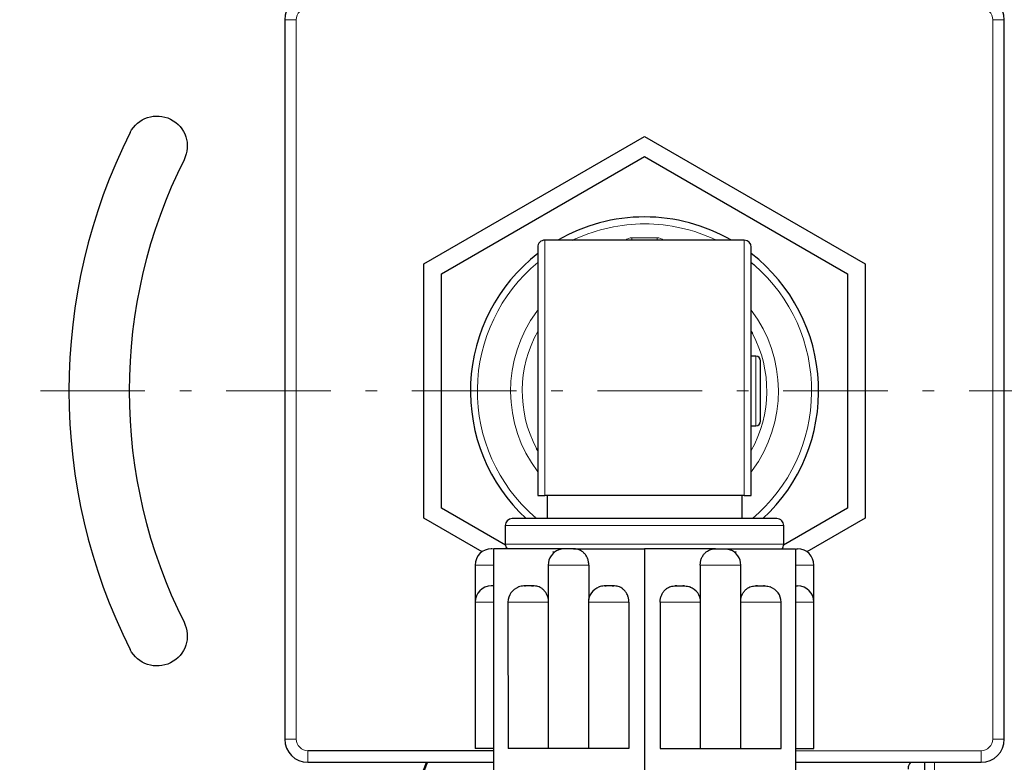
# Model space of a CAD drawing. Header units: millimetres. Extents: x 18 to 610, y -123 to 280.
# Tile 61 of 81: x 499 to 542, y -48 to -16. Entities that reach past the tile are written whole.
import ezdxf

# ---------------------------------------------------------------- set-up
doc = ezdxf.new("R2010")
doc.units = ezdxf.units.MM
doc.linetypes.add('CENTER', pattern=[8, 4.5, -1.5, 0.5, -1.5])
doc.linetypes.add('SOLID', pattern=[0])
doc.styles.add('Arial', font='Arial.ttf', dxfattribs={"height": 7})
doc.dimstyles.get("Standard").update_dxf_attribs({"dimtxt": 5, "dimasz": 5, "dimexe": 0.18, "dimexo": 0.0625, "dimgap": 0.09, "dimtad": 0, "dimtih": 1, "dimtoh": 1, "dimdec": 4, "dimzin": 0, "dimdsep": 46, "dimtxsty": 'Arial', "dimcen": 0.09, "dimadec": 0, "dimazin": 0, "dimtfac": 1, "dimtdec": 4, "dimtofl": 0, "dimtmove": 0, "dimatfit": 3, "dimfxl": 0, "dimtolj": 1, "dimtzin": 0, "dimarcsym": 0})

# ---------------------------------------------------------------- blocks, each defined once
blk = doc.blocks.new('*D4')
at = {"color": 0, "lineweight": -2}
for p, q in [((526.091, 43.473), (603.572, 43.473)), ((601.612, -25.189), (601.612, 36.473)), ((594.964, -32.189), (603.572, -32.189))]:
    blk.add_line(p, q, dxfattribs=at)
at = {"color": 0}
for points in [[(602.778, 36.473), (600.445, 36.473), (601.612, 43.473)], [(600.445, -25.189), (602.778, -25.189), (601.612, -32.189)]]:
    blk.add_solid(points, dxfattribs=at)
at = {"layer": 'Defpoints', "color": 0}
for p in [(526.091, 43.473), (601.612, 43.473), (594.964, -32.189)]:
    blk.add_point(p, dxfattribs=at)
at = {"color": 0, "lineweight": 9, "insert": (594.552, 5.077), "char_height": 7, "attachment_point": 5, "rotation": 90, "style": 'Arial'}
blk.add_mtext('\\A1;75.7', dxfattribs=at)
blk = doc.blocks.new('*D6')
at = {"color": 0, "lineweight": -2}
for p, q in [((510.893, -85.872), (411.559, 59.025)), ((437.289, 21.493), (506.935, -80.098))]:
    blk.add_line(p, q, dxfattribs=at)
at = {"color": 0}
blk.add_solid([(505.973, -80.758), (507.897, -79.438), (510.893, -85.872)], dxfattribs=at)
at = {"layer": 'Defpoints', "color": 0}
for p in [(437.289, 21.493), (510.893, -85.872)]:
    blk.add_point(p, dxfattribs=at)
at = {"color": 0, "lineweight": 9, "insert": (428.334, 47.407), "char_height": 7, "attachment_point": 5, "rotation": 304.4325, "style": 'Arial'}
blk.add_mtext('\\A1;Ø130.2', dxfattribs=at)
blk = doc.blocks.new('BlockOfCenters_3', base_point=(474.091, -32.189))
at = {"color": 6, "linetype": 'CENTER', "lineweight": 9}
blk.add_lwpolyline([(552.571, -32.189), (395.611, -32.189)], dxfattribs=at)
blk = doc.blocks.new('BlockOfViews_4')
at = {"linetype": 'SOLID', "lineweight": 30}
for p, q in [((510.591, -16.189, 68.933), (510.591, -47.189, 68.933)), ((541.591, -47.189, 68.933), (541.591, -16.189, 68.933)), ((516.591, -26.704, 71.433), (526.091, -21.22, 71.433)), ((526.091, -21.22, 71.433), (535.591, -26.704, 71.433)), ((517.341, -27.137, 71.433), (526.091, -22.086, 71.433)), ((526.091, -22.086, 71.433), (534.841, -27.137, 71.433)), ((530.391, -25.689, 89.133), (521.791, -25.689, 89.133)), ((516.591, -37.674, 71.433), (516.591, -26.704, 71.433)), ((535.591, -26.704, 71.433), (535.591, -37.674, 71.433)), ((517.341, -37.241, 71.433), (517.341, -27.137, 71.433)), ((534.841, -27.137, 71.433), (534.841, -37.241, 71.433)), ((530.891, -30.689, 80.933), (530.691, -30.689, 80.933)), ((530.691, -33.689, 80.933), (530.891, -33.689, 80.933)), ((530.391, -36.689, 93.823), (521.791, -36.689, 93.823)), ((521.892, -36.689, 89.076), (521.892, -37.689, 89.076)), ((530.291, -37.689, 89.076), (530.291, -36.689, 89.076)), ((520.102, -38.835, 71.433), (517.341, -37.241, 71.433)), ((534.841, -37.241, 71.433), (532.08, -38.835, 71.433)), ((519.095, -39.12, 71.433), (516.591, -37.674, 71.433)), ((535.591, -37.674, 71.433), (533.087, -39.12, 71.433)), ((520.091, -37.989, 89.133), (520.091, -38.789, 89.133)), ((532.091, -38.789, 89.133), (532.091, -37.989, 89.133)), ((519.591, -38.989, 92.886), (519.591, -50.24, 92.886)), ((522.647, -38.989, 94.65), (519.591, -38.989, 92.886)), ((523.035, -38.989, 94.874), (526.091, -38.989, 96.639)), ((526.091, -38.989, 96.639), (526.091, -50.24, 96.639)), ((529.147, -38.989, 94.874), (526.091, -38.989, 96.639)), ((529.535, -38.989, 94.65), (532.591, -38.989, 92.886)), ((532.591, -38.989, 92.886), (532.591, -50.24, 92.886)), ((518.791, -39.689, 89.13), (518.791, -41.289, 89.131)), ((521.941, -39.689, 94.605), (521.942, -47.589, 94.541)), ((523.69, -39.689, 95.252), (523.69, -41.167, 95.252)), ((528.493, -39.689, 95.252), (528.493, -41.167, 95.252)), ((530.24, -47.589, 94.541), (530.241, -39.689, 94.605)), ((533.391, -41.289, 89.131), (533.391, -39.689, 89.13)), ((520.915, -40.589, 93.65), (520.971, -40.589, 93.682)), ((521.229, -40.589, 93.831), (521.303, -40.589, 93.874)), ((524.38, -40.589, 95.65), (524.435, -40.589, 95.682)), ((524.693, -40.589, 95.831), (524.767, -40.589, 95.874)), ((527.489, -40.589, 95.831), (527.415, -40.589, 95.874)), ((527.803, -40.589, 95.65), (527.747, -40.589, 95.682)), ((530.954, -40.589, 93.831), (530.88, -40.589, 93.874)), ((531.267, -40.589, 93.65), (531.211, -40.589, 93.682)), ((518.791, -41.289, 91.133), (518.791, -47.589, 91.133)), ((520.209, -41.289, 93.605), (520.21, -47.589, 93.541)), ((523.673, -41.289, 95.605), (523.674, -47.589, 95.541)), ((525.422, -41.289, 96.252), (525.422, -47.589, 96.252)), ((526.761, -41.289, 96.252), (526.761, -47.589, 96.252)), ((528.508, -47.589, 95.541), (528.509, -41.289, 95.605)), ((531.972, -47.589, 93.541), (531.973, -41.289, 93.605)), ((533.391, -47.589, 91.133), (533.391, -41.289, 91.133)), ((519.591, -47.689, 69.433), (511.591, -47.689, 69.433)), ((511.591, -48.189, 68.933), (519.591, -48.189, 68.933)), ((532.591, -48.189, 68.933), (540.591, -48.189, 68.933)), ((538.147, -48.189, -11.467), (538.147, -49.01, -11.467))]:
    blk.add_line(p, q, dxfattribs=at)
at = {"color": 196, "linetype": 'SOLID', "lineweight": 9}
for p, q in [((511.091, -47.189, 69.433), (511.091, -16.189, 69.433)), ((541.091, -16.189, 69.433), (541.091, -47.189, 69.433)), ((526.641, -25.589, 77.533), (525.541, -25.589, 77.533)), ((540.591, -47.689, 69.433), (532.591, -47.689, 69.433)), ((538.588, -49.844, -11.203), (538.588, -48.189, -11.203))]:
    blk.add_line(p, q, dxfattribs=at)
at = {"linetype": 'SOLID', "lineweight": 9}
for p, q in [((522.152, -39.193, 94.577), (522.152, -39.089, 94.577)), ((530.03, -39.193, 94.577), (530.03, -39.089, 94.577))]:
    blk.add_line(p, q, dxfattribs=at)
at = {"linetype": 'SOLID', "lineweight": 30}
for centre, radius, start, end in [((474.091, -32.189, -7.767), 65.4, 48.54992, 318.36116), ((474.091, -32.189, 10.233), 65.086, 48.87291, 318.68174), ((474.091, -32.189, 10.233), 45.553, 33.4651, 175.5936), ((474.091, -32.189, 10.233), 45.519, 33.399, 175.5901), ((511.591, -16.189, 68.933), 1, 90, 180), ((540.591, -16.189, 68.933), 1, 0, 90), ((526.091, -32.189, 32.433), 24.8, 153.3245, 206.6755), ((526.091, -32.189, 32.433), 22.2, 153.3245, 206.6755), ((526.091, -32.189, 77.233), 7.5, 90, 119.9181), ((526.091, -32.189, 77.233), 7.5, 60.0819, 90), ((521.791, -25.989, 89.133), 0.3, 89.9947, 180.0079), ((530.391, -25.989, 89.133), 0.3, 0.0146, 89.9828), ((526.091, -32.189, 77.233), 7.5, 127.8334, 227.1682), ((526.091, -32.189, 77.233), 7.5, 312.8318, 52.1666), ((526.091, -32.189, 77.533), 5.768, 142.8973, 143.5135), ((530.891, -30.889, 80.933), 0.2, 0.0034, 89.9824), ((530.884, -33.482, 80.933), 0.208, 272.0603, 357.9539), ((526.091, -32.189, 77.533), 5.768, 322.8973, 323.5135), ((474.091, -32.189, 10.233), 45.553, 184.4064, 339.4342), ((474.091, -32.189, 10.233), 45.519, 184.4099, 339.4181), ((520.391, -37.989, 89.133), 0.3, 89.9982, 179.9923), ((531.791, -37.989, 89.133), 0.3, 359.9897, 90.0081), ((519.497, -39.695, 89.132), 0.706, 90.4753, 179.5238), ((520.413, -38.768, 89.133), 0.322, 183.8394, 223.4312), ((531.788, -38.786, 89.133), 0.303, 316.7128, 359.4004), ((532.685, -39.695, 89.13), 0.706, 0.4681, 89.5279), ((522.643, -39.692, 94.509), 0.701, 109.9757, 179.7573), ((529.54, -39.692, 94.605), 0.701, 0.2413, 70.0328), ((519.491, -41.289, 91.133), 0.7, 90.0006, 179.9985), ((520.91, -41.292, 93.509), 0.701, 109.9764, 179.757), ((524.375, -41.292, 95.509), 0.701, 109.9763, 179.757), ((527.808, -41.292, 95.605), 0.701, 0.2416, 70.0322), ((531.272, -41.292, 93.605), 0.701, 0.2416, 70.0322), ((532.691, -41.289, 91.133), 0.7, 0.0015, 89.9994), ((511.591, -47.189, 68.933), 1, 180, 270), ((540.591, -47.189, 68.933), 1, 270, 360)]:
    blk.add_arc(centre, radius, start, end, dxfattribs=at)
at = {"color": 196, "linetype": 'SOLID', "lineweight": 9, "extrusion": (0, 0, -1)}
for centre, start, end in [((-511.591, -16.189, -69.433), 0, 90), ((-540.591, -16.189, -69.433), 90, 180), ((-511.591, -47.189, -69.433), 270, 0), ((-540.591, -47.189, -69.433), 180, 270)]:
    blk.add_arc(centre, 0.5, start, end, dxfattribs=at)
at = {"color": 196, "linetype": 'SOLID', "lineweight": 9, "extrusion": (0, -1, 0)}
for centre, radius, start, end in [((511.091, 68.933, 16.189), 0.5, 90, 180), ((519.791, 89.133, 39.689), 1, 101.537, 180.1435), ((529.241, 94.589, 39.689), 1, 0.9375, 138.463), ((527.509, 95.589, 41.289), 1, 0.9375, 138.463), ((530.973, 93.589, 41.289), 1, 0.9375, 137.1051), ((532.391, 91.133, 41.289), 1, 0, 78.463), ((541.091, 68.933, 47.189), 0.5, 2.8355, 90)]:
    blk.add_arc(centre, radius, start, end, dxfattribs=at)
at = {"color": 196, "linetype": 'SOLID', "lineweight": 9, "extrusion": (0, 1, 0)}
for centre, radius, start, end in [((-541.091, 68.933, -16.189), 0.5, 90, 180), ((-522.941, 94.589, -39.689), 1, 0.9375, 138.463), ((-532.391, 89.133, -39.689), 1, 101.537, 180.1435), ((-519.791, 91.133, -41.289), 1, 0, 78.463), ((-521.209, 93.589, -41.289), 1, 0.9375, 137.1051), ((-524.673, 95.589, -41.289), 1, 0.9375, 138.463), ((-511.091, 68.933, -47.189), 0.5, 0, 90)]:
    blk.add_arc(centre, radius, start, end, dxfattribs=at)
at = {"linetype": 'SOLID', "lineweight": 30, "extrusion": (-8.45174e-29, 2.25963e-31, -1)}
for centre, start, end in [((-505.092, -21.639, -32.433), 26.6755, 206.6755), ((-505.092, -42.739, -32.433), 153.3245, 333.3245)]:
    blk.add_arc(centre, 1.3, start, end, dxfattribs=at)
at = {"color": 196, "linetype": 'SOLID', "lineweight": 9, "extrusion": (0, -4.44089e-16, -1)}
for start, end in [(65.5932, 90), (90, 115.4653), (311.1864, 50.2905), (131.1864, 229.8137)]:
    blk.add_arc((-526.091, -32.189, -77.533), 7.2, start, end, dxfattribs=at)
at = {"color": 196, "linetype": 'SOLID', "lineweight": 9, "extrusion": (-1, 0, 0)}
for centre, radius, start, end in [((32.189, 89.133, -521.791), 6.5, 46.1869, 180), ((25.589, 77.733, -525.541), 0.2, 270, 300.0223), ((25.589, 77.733, -526.641), 0.2, 270, 300.0358), ((47.689, 68.933, -511.591), 0.5, 0, 90), ((47.689, 68.933, -540.591), 0.5, 0, 90)]:
    blk.add_arc(centre, radius, start, end, dxfattribs=at)
at = {"linetype": 'SOLID', "lineweight": 30, "extrusion": (0, -4.44089e-16, -1)}
for start, end in [(64.5347, 65.5932), (129.7095, 131.1864), (310.1863, 311.1864)]:
    blk.add_arc((-526.091, -32.189, -77.533), 7.2, start, end, dxfattribs=at)
at = {"color": 196, "linetype": 'SOLID', "lineweight": 9}
for centre, radius, start, end in [((525.541, -25.989, 77.533), 0.4, 90, 131.4), ((526.641, -25.989, 77.533), 0.4, 48.6, 90), ((526.091, -32.189, 77.533), 5.768, 143.5135, 217.1027), ((526.091, -32.189, 77.533), 5.768, 323.5135, 37.1027)]:
    blk.add_arc(centre, radius, start, end, dxfattribs=at)
at = {"color": 196, "linetype": 'SOLID', "lineweight": 9, "extrusion": (1, 0, 0)}
for centre, radius, end in [((-32.189, 89.133, 530.391), 6.5, 133.8131), ((-32.189, 80.933, 530.891), 1.5, 180)]:
    blk.add_arc(centre, radius, 0, end, dxfattribs=at)
at = {"linetype": 'SOLID', "lineweight": 30, "extrusion": (1, 0, 0)}
blk.add_arc((-32.189, 89.133, 521.491), 6.2, 358.5484, 136.536, dxfattribs=at)
at = {"linetype": 'SOLID', "lineweight": 30, "extrusion": (-1, 1.62443e-32, 1.25101e-31)}
blk.add_arc((32.189, 89.133, -530.691), 6.2, 43.464, 181.4516, dxfattribs=at)
at = {"color": 196, "linetype": 'SOLID', "lineweight": 9, "extrusion": (5.30734e-32, -3.37201e-16, -1)}
for start, end in [(332.027, 29.1663), (152.027, 209.1663)]:
    blk.add_arc((-526.091, -32.189, -77.667), 5.268, start, end, dxfattribs=at)
at = {"linetype": 'SOLID', "lineweight": 30, "extrusion": (5.30734e-32, -3.37201e-16, -1)}
for start, end in [(150.8337, 152.027), (330.8337, 332.027)]:
    blk.add_arc((-526.091, -32.189, -77.667), 5.268, start, end, dxfattribs=at)
at = {"linetype": 'SOLID', "lineweight": 30, "extrusion": (-1, 0, 0)}
for start, end in [(180, 183.2694), (357.6923, 180)]:
    blk.add_arc((32.189, 80.933, -531.091), 1.3, start, end, dxfattribs=at)
at = {"linetype": 'SOLID', "lineweight": 30, "extrusion": (0, -1, 0)}
for centre, radius, start, end in [((526.091, 89.133, 37.689), 5.7, 358.5, 181.5), ((519.791, 89.133, 38.989), 0.3, 146.3935, 197.0185), ((522.941, 94.589, 38.989), 0.3, 71.8103, 168.1897), ((519.791, 91.133, 40.589), 0.3, 131.8103, 196.875), ((521.209, 93.589, 40.589), 0.3, 71.8103, 168.1897), ((524.673, 95.589, 40.589), 0.3, 71.8103, 168.1897), ((541.091, 68.933, 47.189), 0.5, 0, 2.8355), ((519.791, 91.133, 47.589), 1, 101.537, 180), ((521.209, 93.589, 47.589), 1, 42.7663, 182.7704), ((522.941, 94.589, 47.589), 1, 42.7663, 182.7704), ((524.673, 95.589, 47.589), 1, 41.537, 182.7704)]:
    blk.add_arc(centre, radius, start, end, dxfattribs=at)
at = {"color": 196, "linetype": 'SOLID', "lineweight": 9, "extrusion": (0, 1, -1.4803e-16)}
blk.add_arc((-526.091, 89.133, -37.989), 6, 360, 180, dxfattribs=at)
at = {"color": 196, "linetype": 'SOLID', "lineweight": 9, "extrusion": (0, -1, 1.4803e-16)}
for start, end in [(90, 180), (360, 90)]:
    blk.add_arc((526.091, 89.133, 38.789), 6, start, end, dxfattribs=at)
at = {"linetype": 'SOLID', "lineweight": 30, "extrusion": (0, 1, 0)}
for centre, radius, start, end in [((-529.241, 94.589, -38.989), 0.3, 71.8103, 168.1897), ((-532.391, 89.133, -38.989), 0.3, 146.3935, 197.0185), ((-527.509, 95.589, -40.589), 0.3, 71.8103, 168.1897), ((-530.973, 93.589, -40.589), 0.3, 71.8103, 168.1897), ((-532.391, 91.133, -40.589), 0.3, 131.8103, 196.875), ((-527.509, 95.589, -47.589), 1, 41.537, 182.7704), ((-529.241, 94.589, -47.589), 1, 42.7663, 182.7704), ((-530.973, 93.589, -47.589), 1, 42.7663, 182.7704), ((-532.391, 91.133, -47.589), 1, 101.537, 180)]:
    blk.add_arc(centre, radius, start, end, dxfattribs=at)
at = {"linetype": 'SOLID', "lineweight": 30}
for points, knots in [([(521.491, -36.689, 93.398), (521.491, -36.689, 93.457), (521.502, -36.689, 93.528), (521.536, -36.689, 93.631), (521.563, -36.689, 93.683), (521.619, -36.689, 93.751), (521.655, -36.689, 93.781), (521.72, -36.689, 93.814), (521.758, -36.689, 93.823), (521.791, -36.689, 93.823)], [1.6600309, 1.6600309, 1.6600309, 1.6600309, 1.8384988, 1.8384988, 1.9847491, 1.9847491, 2.102807, 2.102807, 2.2020352, 2.2020352, 2.2020352, 2.2020352]), ([(530.391, -36.689, 93.823), (530.424, -36.689, 93.823), (530.463, -36.689, 93.814), (530.528, -36.689, 93.781), (530.563, -36.689, 93.751), (530.619, -36.689, 93.683), (530.646, -36.689, 93.631), (530.681, -36.689, 93.528), (530.691, -36.689, 93.457), (530.691, -36.689, 93.398)], [2.2020352, 2.2020352, 2.2020352, 2.2020352, 2.3012634, 2.3012634, 2.4193213, 2.4193213, 2.5655716, 2.5655716, 2.7440395, 2.7440395, 2.7440395, 2.7440395]), ([(522.647, -38.989, 94.65), (522.637, -38.989, 94.645), (522.627, -38.989, 94.639), (522.541, -38.992, 94.589), (522.466, -39.007, 94.546), (522.391, -39.038, 94.502), (522.381, -39.042, 94.496), (522.371, -39.047, 94.491)], [-2.385148, -2.385148, -2.385148, -2.385148, -2.3531434, -2.3531434, -2.1097227, -2.1097227, -2.0751004, -2.0751004, -2.0751004, -2.0751004]), ([(523.69, -39.689, 95.252), (523.69, -39.642, 95.252), (523.685, -39.591, 95.249), (523.666, -39.49, 95.238), (523.651, -39.441, 95.23), (523.616, -39.355, 95.21), (523.593, -39.31, 95.196), (523.538, -39.228, 95.165), (523.506, -39.191, 95.146), (523.448, -39.134, 95.112), (523.417, -39.109, 95.094), (523.35, -39.066, 95.056), (523.315, -39.048, 95.036), (523.216, -39.007, 94.979), (523.141, -38.992, 94.935), (523.055, -38.989, 94.886), (523.045, -38.989, 94.88), (523.035, -38.989, 94.874)], [-3.894846, -3.894846, -3.894846, -3.894846, -3.753277, -3.753277, -3.611709, -3.611709, -3.468325, -3.468325, -3.324941, -3.324941, -3.204173, -3.204173, -3.083405, -3.083405, -2.839985, -2.839985, -2.80798, -2.80798, -2.80798, -2.80798]), ([(528.493, -39.689, 95.252), (528.493, -39.642, 95.252), (528.497, -39.591, 95.249), (528.516, -39.49, 95.238), (528.531, -39.441, 95.23), (528.566, -39.355, 95.21), (528.589, -39.31, 95.196), (528.644, -39.228, 95.165), (528.676, -39.191, 95.146), (528.734, -39.134, 95.112), (528.766, -39.109, 95.094), (528.832, -39.066, 95.056), (528.867, -39.048, 95.036), (528.966, -39.007, 94.979), (529.041, -38.992, 94.935), (529.127, -38.989, 94.886), (529.137, -38.989, 94.88), (529.147, -38.989, 94.874)], [-3.894846, -3.894846, -3.894846, -3.894846, -3.753277, -3.753277, -3.611709, -3.611709, -3.468325, -3.468325, -3.324941, -3.324941, -3.204173, -3.204173, -3.083405, -3.083405, -2.839985, -2.839985, -2.80798, -2.80798, -2.80798, -2.80798]), ([(529.535, -38.989, 94.65), (529.545, -38.989, 94.645), (529.555, -38.989, 94.639), (529.641, -38.992, 94.589), (529.716, -39.007, 94.546), (529.792, -39.038, 94.502), (529.801, -39.042, 94.496), (529.811, -39.047, 94.491)], [-2.385148, -2.385148, -2.385148, -2.385148, -2.3531434, -2.3531434, -2.1097227, -2.1097227, -2.0751004, -2.0751004, -2.0751004, -2.0751004]), ([(520.915, -40.589, 93.65), (520.905, -40.589, 93.645), (520.895, -40.589, 93.639), (520.809, -40.592, 93.589), (520.734, -40.607, 93.546), (520.658, -40.638, 93.502), (520.649, -40.642, 93.496), (520.639, -40.647, 93.491)], [-4.9817117, -4.9817117, -4.9817117, -4.9817117, -4.9497073, -4.9497073, -4.7062867, -4.7062867, -4.6716641, -4.6716641, -4.6716641, -4.6716641]), ([(521.942, -41.131, 94.243), (521.932, -41.084, 94.237), (521.918, -41.039, 94.229), (521.884, -40.955, 94.21), (521.861, -40.91, 94.196), (521.806, -40.828, 94.165), (521.774, -40.791, 94.146), (521.716, -40.734, 94.112), (521.684, -40.709, 94.094), (521.618, -40.666, 94.056), (521.583, -40.648, 94.036), (521.484, -40.607, 93.979), (521.409, -40.592, 93.935), (521.323, -40.589, 93.886), (521.313, -40.589, 93.88), (521.303, -40.589, 93.874)], [-1.1481497, -1.1481497, -1.1481497, -1.1481497, -1.015145, -1.015145, -0.8717609, -0.8717609, -0.7283768, -0.7283768, -0.607609, -0.607609, -0.4868412, -0.4868412, -0.2434206, -0.2434206, -0.2114162, -0.2114162, -0.2114162, -0.2114162]), ([(524.38, -40.589, 95.65), (524.37, -40.589, 95.645), (524.359, -40.589, 95.639), (524.273, -40.592, 95.589), (524.198, -40.607, 95.546), (524.123, -40.638, 95.502), (524.113, -40.642, 95.496), (524.103, -40.647, 95.491)], [-4.9817118, -4.9817118, -4.9817118, -4.9817118, -4.9497073, -4.9497073, -4.7062867, -4.7062867, -4.6716642, -4.6716642, -4.6716642, -4.6716642]), ([(525.422, -41.289, 96.252), (525.422, -41.242, 96.252), (525.417, -41.191, 96.249), (525.398, -41.09, 96.238), (525.383, -41.041, 96.23), (525.348, -40.955, 96.21), (525.325, -40.91, 96.196), (525.27, -40.828, 96.165), (525.238, -40.791, 96.146), (525.18, -40.734, 96.112), (525.149, -40.709, 96.094), (525.082, -40.666, 96.056), (525.047, -40.648, 96.036), (524.948, -40.607, 95.979), (524.873, -40.592, 95.935), (524.787, -40.589, 95.886), (524.777, -40.589, 95.88), (524.767, -40.589, 95.874)], [-1.298282, -1.298282, -1.298282, -1.298282, -1.156714, -1.156714, -1.015145, -1.015145, -0.871761, -0.871761, -0.728377, -0.728377, -0.607609, -0.607609, -0.486841, -0.486841, -0.243421, -0.243421, -0.211416, -0.211416, -0.211416, -0.211416]), ([(526.761, -41.289, 96.252), (526.761, -41.242, 96.252), (526.765, -41.191, 96.249), (526.784, -41.09, 96.238), (526.799, -41.041, 96.23), (526.834, -40.955, 96.21), (526.857, -40.91, 96.196), (526.912, -40.828, 96.165), (526.944, -40.791, 96.146), (527.002, -40.734, 96.112), (527.034, -40.709, 96.094), (527.1, -40.666, 96.056), (527.135, -40.648, 96.036), (527.234, -40.607, 95.979), (527.309, -40.592, 95.935), (527.395, -40.589, 95.886), (527.405, -40.589, 95.88), (527.415, -40.589, 95.874)], [-1.298282, -1.298282, -1.298282, -1.298282, -1.156714, -1.156714, -1.015145, -1.015145, -0.871761, -0.871761, -0.728377, -0.728377, -0.607609, -0.607609, -0.486841, -0.486841, -0.243421, -0.243421, -0.211416, -0.211416, -0.211416, -0.211416]), ([(527.803, -40.589, 95.65), (527.813, -40.589, 95.645), (527.823, -40.589, 95.639), (527.909, -40.592, 95.589), (527.984, -40.607, 95.546), (528.06, -40.638, 95.502), (528.069, -40.642, 95.496), (528.079, -40.647, 95.491)], [-4.9817118, -4.9817118, -4.9817118, -4.9817118, -4.9497073, -4.9497073, -4.7062867, -4.7062867, -4.6716642, -4.6716642, -4.6716642, -4.6716642]), ([(530.241, -41.131, 94.243), (530.25, -41.084, 94.237), (530.264, -41.039, 94.229), (530.298, -40.955, 94.21), (530.321, -40.91, 94.196), (530.376, -40.828, 94.165), (530.408, -40.791, 94.146), (530.467, -40.734, 94.112), (530.498, -40.709, 94.094), (530.564, -40.666, 94.056), (530.599, -40.648, 94.036), (530.698, -40.607, 93.979), (530.773, -40.592, 93.935), (530.859, -40.589, 93.886), (530.87, -40.589, 93.88), (530.88, -40.589, 93.874)], [-1.1481497, -1.1481497, -1.1481497, -1.1481497, -1.015145, -1.015145, -0.8717609, -0.8717609, -0.7283768, -0.7283768, -0.607609, -0.607609, -0.4868412, -0.4868412, -0.2434206, -0.2434206, -0.2114162, -0.2114162, -0.2114162, -0.2114162]), ([(531.267, -40.589, 93.65), (531.277, -40.589, 93.645), (531.287, -40.589, 93.639), (531.373, -40.592, 93.589), (531.448, -40.607, 93.546), (531.524, -40.638, 93.502), (531.533, -40.642, 93.496), (531.543, -40.647, 93.491)], [-4.9817117, -4.9817117, -4.9817117, -4.9817117, -4.9497073, -4.9497073, -4.7062867, -4.7062867, -4.6716641, -4.6716641, -4.6716641, -4.6716641]), ([(537.568, -48.189, -11.491), (537.558, -48.196, -11.495), (537.548, -48.204, -11.499), (537.512, -48.24, -11.519), (537.492, -48.272, -11.537), (537.457, -48.357, -11.584), (537.447, -48.42, -11.619), (537.447, -48.49, -11.659)], [-0.4538177, -0.4538177, -0.4538177, -0.4538177, -0.4006644, -0.4006644, -0.243434, -0.243434, 0, 0, 0, 0])]:
    blk.add_open_spline(points, degree=3, knots=knots, dxfattribs=at)
blk.add_blockref('BlockOfCenters_3', (474.091, -32.189))

msp = doc.modelspace()

# ---------------------------------------------------------------- block references
msp.add_blockref('BlockOfViews_4', (0, 0))

# ---------------------------------------------------------------- dimensions: what is measured, and where the dimension line sits
at = {"lineweight": 9}
dim = msp.add_diameter_dim_2p(p1=(437.289, 21.493), p2=(510.893, -85.872), dimstyle='Standard', override={"dimtxt": 7, "dimasz": 7, "dimexe": 1.96, "dimexo": 0, "dimgap": 3.5, "dimtad": 1, "dimtih": 0, "dimtoh": 0, "dimdec": 1, "dimlfac": 1, "dimpost": '״<>', "dimse1": 0, "dimse2": 0, "dimtofl": 1}, dxfattribs=at)
dim.commit()
dim.dimension.update_dxf_attribs({"geometry": '*D6', "text_midpoint": (422.341, 43.298), "dimtype": 163})
dim = msp.add_linear_dim(base=(601.612, 43.473), p1=(594.964, -32.189), p2=(526.091, 43.473), angle=90, dimstyle='Standard', override={"dimtxt": 7, "dimasz": 7, "dimexe": 1.96, "dimexo": 0, "dimgap": 3.5, "dimtad": 1, "dimtih": 0, "dimtoh": 1, "dimdec": 1, "dimlfac": 1, "dimpost": '<>', "dimsah": 1, "dimse1": 0, "dimse2": 0, "dimtix": 1}, dxfattribs=at)
dim.commit()
dim.dimension.update_dxf_attribs({"geometry": '*D4', "text_midpoint": (601.612, 5.077), "dimtype": 160})

doc.saveas('drawing.dxf')
